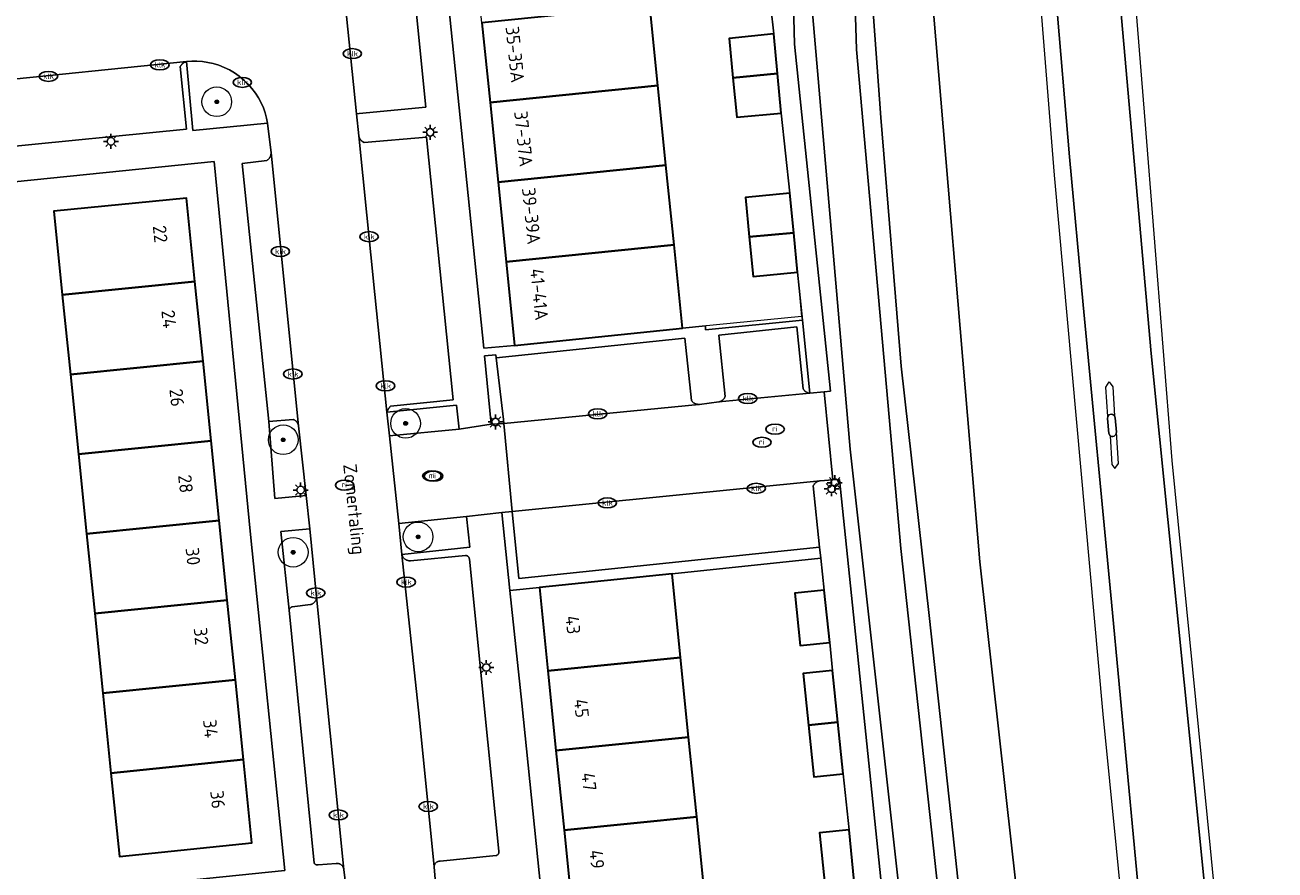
# Model space of a CAD drawing. Header units: metres. Extents: x 103671 to 105190, y 427150 to 429171.
# Tile 152 of 256: x 104716 to 104800, y 427499 to 427555. Entities that reach past the tile are written whole.
import ezdxf
from ezdxf.enums import TextEntityAlignment as Align

# ---------------------------------------------------------------- set-up
doc = ezdxf.new("R2010")
doc.units = ezdxf.units.M
for name, color, linetype, lineweight in [('B-WE-GR-BOOM-S', 253, 'Continuous', 25), ('B-WE-IE-MEUBILAIR-S', 253, 'Continuous', 25), ('B-WE-IE-TERREINAFSCHEIDING_KUNSTMATIG_HEKWERK-G', 253, 'IE-TERREINAFSCHEIDING_KUNSTMATIG-SO', 18), ('B-WE-IE-TERREINAFSCHEIDING_KUNSTMATIG_HEKWERK_RASTER-G', 253, 'IE-TERREINAFSCHEIDING_KUNSTMATIG-SO', 18), ('B-WE-OG-BEBOUWING-GV', 253, 'Continuous', 35), ('B-WE-OG-BEBOUWING-T18', 7, 'Continuous', 18), ('B-WE-OG-TERREIN_BEGROEID-GV', 253, 'Continuous', 18), ('B-WE-OG-TERREIN_ERF-GV', 253, 'Continuous', 18), ('B-WE-OG-TERREIN_OEVER-GV', 253, 'Continuous', 18), ('B-WE-OG-TOPOGRAFIE-T18', 7, 'Continuous', 18), ('B-WE-OG-WATER_SLOOT-GV', 253, 'Continuous', 18), ('B-WE-OG-WEG-GV', 253, 'Continuous', 18), ('B-WE-VH-GESLOTENVERHARDING-GV', 253, 'Continuous', 18), ('B-WE-VH-GESLOTENVERHARDING_ASFALT-GV', 253, 'Continuous', 18), ('B-WE-VH-OPENVERHARDING_BETONSTRAATSTEEN-GV', 253, 'Continuous', 18), ('B-WE-VH-OPENVERHARDING_TEGEL-GV', 253, 'Continuous', 18), ('B-WE-VW-MARKERING_PICTOGRAM-G', 253, 'Continuous', 18)]:
    doc.layers.add(name, color=color, linetype=linetype, lineweight=lineweight)
doc.styles.add('NLCS-ISO', font='NLCS-ISO.ttf')
doc.styles.add('NLCS-ISO-M500-T18', font='NLCS-ISO.ttf', dxfattribs={"height": 0.9})
doc.linetypes.add('IE-TERREINAFSCHEIDING_KUNSTMATIG-SO', pattern='A,4,[82,NLCS.SHX,S=0.75,R=90,X=0,Y=0],4,-2', length=10)

# ---------------------------------------------------------------- blocks, each defined once
blk = doc.blocks.new('SIE-MEUBILAIR_PAAL_LICHTMAST-SO')
for points in [[(-0.62, 0), (-1, 0)], [(-0.71, 0.71), (-0.44, 0.44)], [(0, 1), (0, 0.62)], [(0.44, 0.44), (0.71, 0.71)], [(1, 0), (0.62, 0)], [(-0.71, -0.71), (-0.44, -0.44)], [(0, -0.62), (0, -1)], [(0.44, -0.44), (0.71, -0.71)]]:
    blk.add_lwpolyline(points)
blk.add_circle((0, 0), 0.5)
blk = doc.blocks.new('SIE-MEUBILAIR_PUT_KOLK-SO')
blk.add_ellipse((0, 0), major_axis=(1.25, 0), ratio=0.54)
at = {"style": 'NLCS-ISO'}
blk.add_text('klk', height=0.75, dxfattribs=at).set_placement((0.03, 0), align=Align.MIDDLE_CENTER)
blk = doc.blocks.new('SIE-MEUBILAIR_PUT_RIOOLPUT-SO')
blk.add_ellipse((0, 0), major_axis=(1.25, 0), ratio=0.54)
at = {"style": 'NLCS-ISO'}
blk.add_text('ri', height=0.75, dxfattribs=at).set_placement((-0.04, 0.07), align=Align.MIDDLE_CENTER)
blk = doc.blocks.new('SGR-BOOM_GBKN-SO')
at = {"linetype": 'ByBlock', "lineweight": 18}
h = blk.add_hatch(color=0, dxfattribs=at)
h.dxf.hatch_style = 1
edge = h.paths.add_edge_path()
edge.add_arc((0, 0), 0.25, 0, 360)
at = {"color": 0, "linetype": 'ByBlock', "lineweight": 18}
for radius in [2, 0.25]:
    blk.add_circle((0, 0), radius, dxfattribs=at)
at = {"color": 0, "linetype": 'ByBlock', "lineweight": 18, "style": 'NLCS-ISO'}
blk.add_attdef('SOORT', (2.5, 0), '', height=1.5, dxfattribs=at)

msp = doc.modelspace()

# ---------------------------------------------------------------- linework, layer by layer
at = {"layer": 'B-WE-IE-TERREINAFSCHEIDING_KUNSTMATIG_HEKWERK-G', "flags": 128}
for points in [[(104765.696, 427560.277), (104766.301, 427554.871)], [(104766.801, 427549.53), (104767.39, 427544.132)], [(104767.91, 427538.814), (104768.174, 427535.824)], [(104768.174, 427535.824), (104760.156, 427535.033)], [(104759.452, 427518.479), (104769.47, 427519.534)], [(104769.47, 427519.534), (104769.711, 427517.395)], [(104770.271, 427511.974), (104770.079, 427513.867)], [(104771.378, 427501.244), (104770.99, 427505.011)]]:
    msp.add_lwpolyline(points, dxfattribs=at)
at = {"layer": 'B-WE-IE-TERREINAFSCHEIDING_KUNSTMATIG_HEKWERK_RASTER-G', "flags": 128}
for points in [[(104789.538, 427571.075), (104791.313, 427549.034)], [(104785.23, 427545.357), (104783.617, 427565.344)], [(104791.313, 427549.034), (104793.122, 427526.125)], [(104788.499, 427509.039), (104785.23, 427545.357)], [(104793.122, 427526.125), (104795.703, 427500)], [(104789.389, 427500), (104788.499, 427509.039)], [(104793.596, 427457.285), (104789.389, 427500)], [(104795.703, 427500), (104796.322, 427493.744)]]:
    msp.add_lwpolyline(points, dxfattribs=at)
at = {"layer": 'B-WE-OG-BEBOUWING-GV', "flags": 128}
for points in [[(104757.951, 427556.765), (104746.647, 427555.62), (104747.191, 427550.248), (104758.496, 427551.393)], [(104766.301, 427554.871), (104763.302, 427554.563), (104763.556, 427551.9), (104766.55, 427552.208)], [(104766.55, 427552.208), (104763.556, 427551.9), (104763.809, 427549.247), (104766.801, 427549.53)], [(104758.496, 427551.393), (104747.191, 427550.248), (104747.736, 427544.876), (104759.041, 427546.02)], [(104759.041, 427546.02), (104747.736, 427544.876), (104748.28, 427539.503), (104759.586, 427540.654)], [(104718.379, 427537.292), (104727.313, 427538.185), (104726.742, 427543.806), (104717.808, 427542.913)], [(104767.39, 427544.132), (104764.399, 427543.847), (104764.656, 427541.184), (104767.65, 427541.47)], [(104767.65, 427541.47), (104764.656, 427541.184), (104764.914, 427538.512), (104767.91, 427538.814)], [(104759.586, 427540.654), (104748.28, 427539.503), (104748.85, 427533.882), (104760.156, 427535.033)], [(104727.313, 427538.185), (104718.379, 427537.292), (104718.924, 427531.924), (104727.858, 427532.816)], [(104727.858, 427532.816), (104718.924, 427531.924), (104719.469, 427526.556), (104728.404, 427527.448)], [(104728.404, 427527.448), (104719.469, 427526.556), (104720.014, 427521.187), (104728.949, 427522.079)], [(104728.949, 427522.079), (104720.014, 427521.187), (104720.559, 427515.819), (104729.494, 427516.711)], [(104759.452, 427518.479), (104750.515, 427517.569), (104751.088, 427511.948), (104760.025, 427512.858)], [(104769.711, 427517.395), (104767.722, 427517.188), (104768.09, 427513.66), (104770.079, 427513.867)], [(104729.494, 427516.711), (104720.559, 427515.819), (104721.104, 427510.45), (104730.039, 427511.343)], [(104760.025, 427512.858), (104751.088, 427511.948), (104751.634, 427506.58), (104760.571, 427507.491)], [(104770.271, 427511.974), (104768.282, 427511.769), (104768.641, 427508.287), (104770.63, 427508.493)], [(104730.039, 427511.343), (104721.104, 427510.45), (104721.651, 427505.061), (104730.584, 427505.974)], [(104770.63, 427508.493), (104768.641, 427508.287), (104769.001, 427504.806), (104770.99, 427505.011)], [(104760.571, 427507.491), (104751.634, 427506.58), (104752.181, 427501.213), (104761.117, 427502.123)], [(104730.584, 427505.974), (104721.651, 427505.061), (104722.221, 427499.44), (104731.155, 427500.353)], [(104761.117, 427502.123), (104752.181, 427501.213), (104752.728, 427495.846), (104761.663, 427496.756)], [(104771.378, 427501.244), (104769.388, 427501.041), (104769.743, 427497.559), (104771.733, 427497.762)]]:
    msp.add_lwpolyline(points, close=True, dxfattribs=at)
at = {"layer": 'B-WE-OG-TERREIN_BEGROEID-GV', "flags": 128}
for points in [[(104765.696, 427560.277), (104766.301, 427554.871), (104766.55, 427552.208), (104766.801, 427549.53), (104767.39, 427544.132), (104767.65, 427541.47), (104767.91, 427538.814), (104768.239, 427535.573), (104768.743, 427530.66), (104769.692, 427530.758), (104770.121, 427530.795), (104767.7, 427554.174), (104767.018, 427581.406)], [(104772.472, 427563.738), (104773.528, 427549.226), (104774.89, 427532.484), (104776.779, 427515.672), (104778.475, 427500), (104779.221, 427493.114), (104781.96, 427463.806), (104783.434, 427451.757)], [(104788.416, 427446.138), (104782.354, 427500), (104780.182, 427519.3), (104776.574, 427562.215)]]:
    msp.add_lwpolyline(points, dxfattribs=at)
for points in [[(104742.878, 427549.94), (104741.78, 427560.717), (104737.673, 427560.32), (104737.103, 427560.265), (104737.125, 427560.043), (104738.194, 427549.486), (104738.386, 427549.505)], [(104726.746, 427552.995), (104727.176, 427548.347), (104732.211, 427548.854), (104732.142, 427549.194), (104732.046, 427549.538), (104731.924, 427549.881), (104731.773, 427550.221), (104731.594, 427550.555), (104731.387, 427550.879), (104731.153, 427551.19), (104730.892, 427551.484), (104730.608, 427551.759), (104730.301, 427552.011), (104729.976, 427552.237), (104729.635, 427552.437), (104729.281, 427552.608), (104728.918, 427552.75), (104728.55, 427552.861), (104728.181, 427552.943), (104727.812, 427552.996), (104727.449, 427553.022), (104727.092, 427553.02)], [(104748.119, 427528.611), (104748.091, 427528.895), (104747.608, 427533.037), (104747.583, 427533.252), (104746.812, 427533.171), (104747.271, 427528.569)], [(104745.106, 427528.238), (104744.928, 427529.853), (104740.243, 427529.387), (104740.412, 427527.793)], [(104733.927, 427528.887), (104732.282, 427528.758), (104732.69, 427523.56), (104734.813, 427523.756), (104734.294, 427528.451), (104734.289, 427528.479), (104734.283, 427528.508), (104734.275, 427528.536), (104734.265, 427528.564), (104734.253, 427528.592), (104734.24, 427528.619), (104734.226, 427528.646), (104734.21, 427528.672), (104734.192, 427528.697), (104734.173, 427528.721), (104734.152, 427528.744), (104734.13, 427528.766), (104734.108, 427528.787), (104734.084, 427528.806), (104734.059, 427528.823), (104734.034, 427528.839), (104734.007, 427528.853), (104733.981, 427528.866), (104733.954, 427528.877)], [(104750.515, 427517.569), (104759.452, 427518.479), (104769.47, 427519.534), (104769.39, 427520.279), (104749.14, 427518.184), (104748.694, 427522.683), (104747.997, 427522.612), (104748.532, 427517.367)], [(104745.833, 427520.278), (104745.614, 427522.361), (104741.049, 427521.881), (104741.253, 427519.801)], [(104733.654, 427516.044), (104733.658, 427516.059), (104733.663, 427516.074), (104733.669, 427516.088), (104733.675, 427516.103), (104733.682, 427516.117), (104733.69, 427516.131), (104733.699, 427516.145), (104733.708, 427516.158), (104733.718, 427516.171), (104733.729, 427516.183), (104733.74, 427516.195), (104733.752, 427516.206), (104733.765, 427516.216), (104733.777, 427516.226), (104733.791, 427516.235), (104733.804, 427516.244), (104733.818, 427516.251), (104733.832, 427516.258), (104733.847, 427516.265), (104733.861, 427516.27), (104735.104, 427516.416), (104735.136, 427516.424), (104735.169, 427516.435), (104735.201, 427516.448), (104735.232, 427516.464), (104735.263, 427516.482), (104735.293, 427516.502), (104735.322, 427516.525), (104735.35, 427516.55), (104735.375, 427516.577), (104735.399, 427516.606), (104735.42, 427516.636), (104735.439, 427516.668), (104735.456, 427516.701), (104735.47, 427516.735), (104735.481, 427516.77), (104735.49, 427516.804), (104735.496, 427516.839), (104735.5, 427516.874), (104735.502, 427516.908), (104735.501, 427516.941), (104735.06, 427521.519), (104733.108, 427521.329)]]:
    msp.add_lwpolyline(points, close=True, dxfattribs=at)
at = {"layer": 'B-WE-OG-TERREIN_ERF-GV', "flags": 128}
for points in [[(104745.557, 427566.365), (104745.013, 427571.738), (104744.469, 427577.11), (104743.9, 427582.732), (104741.773, 427582.521), (104746.766, 427533.685), (104748.85, 427533.882), (104748.28, 427539.503), (104747.736, 427544.876), (104747.191, 427550.248), (104746.647, 427555.62), (104746.102, 427560.993)], [(104727.313, 427538.185), (104727.858, 427532.816), (104728.404, 427527.448), (104728.949, 427522.079), (104729.494, 427516.711), (104730.039, 427511.343), (104730.584, 427505.974), (104731.155, 427500.353), (104722.221, 427499.44), (104721.651, 427505.061), (104721.104, 427510.45), (104720.559, 427515.819), (104720.014, 427521.187), (104719.469, 427526.556), (104718.924, 427531.924), (104718.379, 427537.292), (104717.808, 427542.913), (104726.742, 427543.806)], [(104753.274, 427490.479), (104752.728, 427495.846), (104752.181, 427501.213), (104751.634, 427506.58), (104751.088, 427511.948), (104750.515, 427517.569), (104748.532, 427517.367), (104749.326, 427509.781), (104751.585, 427487.788), (104753.512, 427468.546), (104755.488, 427468.743), (104754.915, 427474.364), (104754.368, 427479.744), (104753.821, 427485.111)]]:
    msp.add_lwpolyline(points, close=True, dxfattribs=at)
for points in [[(104757.951, 427556.765), (104758.496, 427551.393), (104759.041, 427546.02), (104759.586, 427540.654), (104760.156, 427535.033), (104761.702, 427535.186), (104761.718, 427534.917), (104768.239, 427535.573), (104767.91, 427538.814), (104764.914, 427538.512), (104764.656, 427541.184), (104764.399, 427543.847), (104767.39, 427544.132), (104766.801, 427549.53), (104763.809, 427549.247), (104763.556, 427551.9), (104763.302, 427554.563), (104766.301, 427554.871), (104765.696, 427560.277)], [(104713.791, 427496.5), (104733.371, 427498.491), (104731.066, 427521.13), (104728.602, 427546.259), (104708.956, 427544.281)], [(104769.743, 427497.559), (104769.388, 427501.041), (104771.378, 427501.244), (104770.99, 427505.011), (104769.001, 427504.806), (104768.641, 427508.287), (104768.282, 427511.769), (104770.271, 427511.974), (104770.079, 427513.867), (104768.09, 427513.66), (104767.722, 427517.188), (104769.711, 427517.395), (104769.47, 427519.534), (104759.452, 427518.479), (104760.025, 427512.858), (104760.571, 427507.491), (104761.117, 427502.123), (104761.663, 427496.756)]]:
    msp.add_lwpolyline(points, dxfattribs=at)
at = {"layer": 'B-WE-OG-TERREIN_OEVER-GV', "flags": 128}
for points in [[(104767.018, 427581.406), (104767.7, 427554.174), (104770.121, 427530.795), (104769.692, 427530.758), (104770.295, 427524.828), (104770.736, 427524.851), (104775.774, 427476.202), (104776.372, 427470.826), (104776.604, 427468.739), (104779.651, 427441.319), (104780.277, 427443.078), (104778.708, 427460.89), (104774.994, 427494.975), (104774.435, 427500), (104771.45, 427526.889), (104768.821, 427557.345)], [(104771.052, 427580.992), (104771.89, 427553.821), (104774.862, 427520.191), (104777.057, 427500), (104779.476, 427477.763), (104782.931, 427443.051), (104782.479, 427442.013), (104781.607, 427441.87), (104780.531, 427442.17), (104780.277, 427443.078), (104779.651, 427441.319), (104780.652, 427441.007), (104782.44, 427441.064), (104783.865, 427441.555), (104784.074, 427444.246), (104783.434, 427451.757), (104781.96, 427463.806), (104779.221, 427493.114), (104778.475, 427500), (104776.779, 427515.672), (104774.89, 427532.484), (104773.528, 427549.226), (104772.472, 427563.738)]]:
    msp.add_lwpolyline(points, dxfattribs=at)
at = {"layer": 'B-WE-OG-WATER_SLOOT-GV', "flags": 128}
msp.add_lwpolyline([(104767.526, 427587.973), (104767.72, 427583.532), (104768.158, 427578.474), (104768.821, 427557.345), (104771.45, 427526.889), (104774.435, 427500), (104774.994, 427494.975), (104778.708, 427460.89), (104780.277, 427443.078), (104780.531, 427442.17), (104781.607, 427441.87), (104782.479, 427442.013), (104782.931, 427443.051), (104779.476, 427477.763), (104777.057, 427500), (104774.862, 427520.191), (104771.89, 427553.821), (104771.052, 427580.992), (104770.924, 427584.294), (104769.344, 427586.617)], close=True, dxfattribs=at)
at = {"layer": 'B-WE-OG-WEG-GV', "flags": 128}
for points in [[(104776.574, 427562.215), (104780.182, 427519.3), (104782.354, 427500), (104788.416, 427446.138)], [(104789.39, 427559.781), (104791.73, 427533.326), (104795.067, 427500), (104797.116, 427479.548), (104799.44, 427455.973), (104800.758, 427440.886), (104801.436, 427428.96), (104802.269, 427411.949), (104803.743, 427395.171)], [(104795.013, 427454.668), (104792.968, 427475.218), (104791.217, 427493.509), (104790.612, 427500), (104789.07, 427516.58), (104787.161, 427536.601), (104786.232, 427546.577), (104785.298, 427557.486)]]:
    msp.add_lwpolyline(points, dxfattribs=at)
at = {"layer": 'B-WE-VH-GESLOTENVERHARDING-GV', "flags": 128}
msp.add_lwpolyline([(104788.812, 427529.08), (104788.798, 427528.961), (104788.882, 427527.952), (104788.972, 427527.785), (104789.051, 427527.745), (104789.153, 427527.743), (104789.239, 427527.767), (104789.35, 427527.873), (104789.385, 427528.04), (104789.304, 427529), (104789.252, 427529.137), (104789.158, 427529.217), (104789.037, 427529.238), (104788.888, 427529.193)], close=True, dxfattribs=at)
at = {"layer": 'B-WE-VH-GESLOTENVERHARDING_ASFALT-GV', "flags": 128}
for points in [[(104803.743, 427395.171), (104802.269, 427411.949), (104801.436, 427428.96), (104800.758, 427440.886), (104799.44, 427455.973), (104797.116, 427479.548), (104795.067, 427500), (104791.73, 427533.326), (104789.39, 427559.781), (104788.688, 427575.16), (104787.829, 427592.871), (104786.968, 427606.146), (104786.022, 427628.424), (104783.718, 427665.973), (104783.005, 427680.045), (104782.897, 427682.171), (104782.869, 427682.742), (104781.905, 427702.367), (104781.525, 427716.747), (104782.355, 427729.504)], [(104785.298, 427557.486), (104786.232, 427546.577), (104787.161, 427536.601), (104789.07, 427516.58), (104790.612, 427500), (104791.217, 427493.509), (104792.968, 427475.218), (104795.013, 427454.668), (104795.795, 427445.604), (104795.789, 427442.045), (104795.38, 427438.718), (104794.854, 427435.572), (104795.447, 427414.104), (104796.036, 427410.806), (104798.618, 427378.36)]]:
    msp.add_lwpolyline(points, dxfattribs=at)
msp.add_lwpolyline([(104788.798, 427528.961), (104788.812, 427529.08), (104788.888, 427529.193), (104789.037, 427529.238), (104789.158, 427529.217), (104789.252, 427529.137), (104789.304, 427529), (104789.385, 427528.04), (104789.35, 427527.873), (104789.239, 427527.767), (104789.153, 427527.743), (104789.051, 427527.745), (104788.972, 427527.785), (104788.882, 427527.952)], close=True, dxfattribs=at)
at = {"layer": 'B-WE-VH-OPENVERHARDING_BETONSTRAATSTEEN-GV', "flags": 128}
for points in [[(104743.574, 427497.108), (104743.425, 427498.737), (104742.419, 427508.873), (104741.253, 427519.801), (104741.049, 427521.881), (104740.412, 427527.793), (104740.243, 427529.387), (104739.435, 427537.305), (104738.345, 427547.998), (104738.194, 427549.486), (104737.125, 427560.043)], [(104713.098, 427551.608), (104726.746, 427552.995), (104727.092, 427553.02), (104727.449, 427553.022), (104727.812, 427552.996), (104728.181, 427552.943), (104728.55, 427552.861), (104728.918, 427552.75), (104729.281, 427552.608), (104729.635, 427552.437), (104729.976, 427552.237), (104730.301, 427552.011), (104730.608, 427551.759), (104730.892, 427551.484), (104731.153, 427551.19), (104731.387, 427550.879), (104731.594, 427550.555), (104731.773, 427550.221), (104731.924, 427549.881), (104732.046, 427549.538), (104732.142, 427549.194), (104732.211, 427548.854), (104732.438, 427546.854), (104734.294, 427528.451), (104734.813, 427523.756), (104735.06, 427521.519), (104735.501, 427516.941), (104737.343, 427498.576), (104737.597, 427496.538)]]:
    msp.add_lwpolyline(points, dxfattribs=at)
msp.add_lwpolyline([(104748.694, 427522.683), (104769.436, 427524.759), (104770.295, 427524.828), (104769.692, 427530.758), (104768.743, 427530.66), (104762.601, 427530.067), (104761.296, 427529.906), (104761.266, 427529.903), (104748.119, 427528.611)], close=True, dxfattribs=at)
at = {"layer": 'B-WE-VH-OPENVERHARDING_TEGEL-GV', "flags": 128}
for points in [[(104741.78, 427560.717), (104742.878, 427549.94), (104738.386, 427549.505), (104738.194, 427549.486), (104738.345, 427547.998), (104738.349, 427547.979), (104738.354, 427547.959), (104738.359, 427547.94), (104738.365, 427547.92), (104738.372, 427547.901), (104738.38, 427547.883), (104738.388, 427547.864), (104738.396, 427547.845), (104738.406, 427547.827), (104738.416, 427547.809), (104738.426, 427547.792), (104738.438, 427547.775), (104738.449, 427547.758), (104738.462, 427547.742), (104738.474, 427547.726), (104738.488, 427547.711), (104738.501, 427547.696), (104738.515, 427547.682), (104738.53, 427547.668), (104738.545, 427547.655), (104738.553, 427547.648), (104738.561, 427547.642), (104738.569, 427547.636), (104738.577, 427547.629), (104738.585, 427547.623), (104738.593, 427547.617), (104738.602, 427547.612), (104738.61, 427547.606), (104738.619, 427547.6), (104738.628, 427547.595), (104738.637, 427547.59), (104738.646, 427547.585), (104738.655, 427547.58), (104738.664, 427547.575), (104738.673, 427547.571), (104738.682, 427547.567), (104738.692, 427547.562), (104738.701, 427547.558), (104738.71, 427547.555), (104738.72, 427547.551), (104742.909, 427547.914), (104744.699, 427530.207), (104740.497, 427529.785), (104740.481, 427529.768), (104740.464, 427529.751), (104740.449, 427529.733), (104740.433, 427529.715), (104740.418, 427529.697), (104740.403, 427529.678), (104740.389, 427529.659), (104740.375, 427529.639), (104740.362, 427529.62), (104740.349, 427529.6), (104740.336, 427529.579), (104740.324, 427529.559), (104740.312, 427529.538), (104740.301, 427529.517), (104740.29, 427529.496), (104740.28, 427529.474), (104740.27, 427529.453), (104740.26, 427529.431), (104740.251, 427529.409), (104740.243, 427529.387), (104744.928, 427529.853), (104745.106, 427528.238), (104747.271, 427528.569), (104746.812, 427533.171), (104747.583, 427533.252), (104747.608, 427533.037), (104760.31, 427534.37), (104760.765, 427530.175), (104760.781, 427530.15), (104760.799, 427530.125), (104760.818, 427530.101), (104760.839, 427530.078), (104760.862, 427530.056), (104760.885, 427530.035), (104760.91, 427530.015), (104760.937, 427529.997), (104760.964, 427529.98), (104760.992, 427529.965), (104761.021, 427529.951), (104761.051, 427529.939), (104761.081, 427529.929), (104761.112, 427529.92), (104761.143, 427529.914), (104761.174, 427529.909), (104761.205, 427529.906), (104761.236, 427529.904), (104761.266, 427529.903), (104761.296, 427529.906), (104762.601, 427530.067), (104762.629, 427530.073), (104762.657, 427530.081), (104762.684, 427530.09), (104762.711, 427530.101), (104762.738, 427530.113), (104762.765, 427530.127), (104762.791, 427530.142), (104762.816, 427530.158), (104762.841, 427530.176), (104762.864, 427530.195), (104762.886, 427530.215), (104762.908, 427530.237), (104762.928, 427530.259), (104762.947, 427530.282), (104762.964, 427530.306), (104762.98, 427530.331), (104762.995, 427530.356), (104763.009, 427530.382), (104763.021, 427530.409), (104763.031, 427530.435), (104762.608, 427534.562), (104767.868, 427535.125), (104768.29, 427530.958), (104768.303, 427530.934), (104768.317, 427530.91), (104768.332, 427530.887), (104768.349, 427530.864), (104768.367, 427530.842), (104768.387, 427530.821), (104768.407, 427530.801), (104768.429, 427530.782), (104768.452, 427530.764), (104768.476, 427530.747), (104768.501, 427530.732), (104768.526, 427530.718), (104768.552, 427530.705), (104768.579, 427530.694), (104768.606, 427530.685), (104768.633, 427530.677), (104768.661, 427530.67), (104768.688, 427530.665), (104768.716, 427530.662), (104768.743, 427530.66), (104768.239, 427535.573), (104761.718, 427534.917), (104761.702, 427535.186), (104760.156, 427535.033), (104748.85, 427533.882), (104746.766, 427533.685), (104741.773, 427582.521)], [(104714.04, 427547.181), (104726.75, 427548.458), (104726.326, 427552.675), (104726.339, 427552.698), (104726.353, 427552.721), (104726.368, 427552.743), (104726.385, 427552.765), (104726.402, 427552.786), (104726.42, 427552.806), (104726.439, 427552.826), (104726.459, 427552.845), (104726.48, 427552.863), (104726.501, 427552.88), (104726.524, 427552.897), (104726.547, 427552.912), (104726.57, 427552.926), (104726.594, 427552.939), (104726.619, 427552.951), (104726.644, 427552.962), (104726.669, 427552.972), (104726.695, 427552.981), (104726.72, 427552.989), (104726.746, 427552.995), (104713.098, 427551.608)], [(104737.597, 427496.538), (104737.343, 427498.576), (104737.337, 427498.609), (104737.329, 427498.642), (104737.318, 427498.676), (104737.304, 427498.709), (104737.287, 427498.741), (104737.268, 427498.773), (104737.245, 427498.804), (104737.22, 427498.832), (104737.193, 427498.859), (104737.163, 427498.884), (104737.132, 427498.906), (104737.099, 427498.925), (104737.064, 427498.942), (104737.029, 427498.955), (104736.993, 427498.966), (104736.957, 427498.973), (104736.922, 427498.978), (104736.887, 427498.98), (104736.852, 427498.979), (104736.819, 427498.976), (104735.606, 427498.881), (104735.592, 427498.879), (104735.577, 427498.877), (104735.562, 427498.877), (104735.547, 427498.877), (104735.531, 427498.878), (104735.516, 427498.88), (104735.5, 427498.883), (104735.485, 427498.887), (104735.47, 427498.892), (104735.455, 427498.898), (104735.441, 427498.905), (104735.427, 427498.912), (104735.414, 427498.92), (104735.401, 427498.93), (104735.389, 427498.939), (104735.378, 427498.95), (104735.367, 427498.961), (104735.357, 427498.972), (104735.348, 427498.984), (104735.34, 427498.996), (104733.654, 427516.044), (104733.108, 427521.329), (104735.06, 427521.519), (104734.813, 427523.756), (104732.69, 427523.56), (104732.282, 427528.758), (104730.503, 427546.138), (104732.161, 427546.337), (104732.186, 427546.353), (104732.21, 427546.371), (104732.233, 427546.39), (104732.256, 427546.411), (104732.277, 427546.432), (104732.298, 427546.455), (104732.318, 427546.48), (104732.336, 427546.505), (104732.353, 427546.531), (104732.368, 427546.559), (104732.382, 427546.587), (104732.395, 427546.615), (104732.406, 427546.645), (104732.415, 427546.674), (104732.423, 427546.704), (104732.429, 427546.734), (104732.434, 427546.765), (104732.437, 427546.795), (104732.438, 427546.824), (104732.438, 427546.854), (104732.211, 427548.854), (104727.176, 427548.347), (104726.746, 427552.995), (104726.72, 427552.989), (104726.695, 427552.981), (104726.669, 427552.972), (104726.644, 427552.962), (104726.619, 427552.951), (104726.594, 427552.939), (104726.57, 427552.926), (104726.547, 427552.912), (104726.524, 427552.897), (104726.501, 427552.88), (104726.48, 427552.863), (104726.459, 427552.845), (104726.439, 427552.826), (104726.42, 427552.806), (104726.402, 427552.786), (104726.385, 427552.765), (104726.368, 427552.743), (104726.353, 427552.721), (104726.339, 427552.698), (104726.326, 427552.675), (104726.75, 427548.458), (104714.04, 427547.181)], [(104775.774, 427476.202), (104770.736, 427524.851), (104770.295, 427524.828), (104769.436, 427524.759), (104769.407, 427524.754), (104769.377, 427524.748), (104769.348, 427524.741), (104769.319, 427524.731), (104769.29, 427524.721), (104769.262, 427524.709), (104769.234, 427524.695), (104769.206, 427524.68), (104769.18, 427524.664), (104769.154, 427524.646), (104769.129, 427524.627), (104769.105, 427524.607), (104769.082, 427524.585), (104769.061, 427524.563), (104769.041, 427524.54), (104769.022, 427524.516), (104769.004, 427524.491), (104768.987, 427524.465), (104768.973, 427524.439), (104768.959, 427524.413), (104769.39, 427520.279), (104769.47, 427519.534), (104769.711, 427517.395), (104770.079, 427513.867), (104770.271, 427511.974), (104770.63, 427508.493), (104770.99, 427505.011), (104771.378, 427501.244), (104771.733, 427497.762)], [(104751.585, 427487.788), (104749.326, 427509.781), (104748.532, 427517.367), (104747.997, 427522.612), (104745.614, 427522.361), (104745.833, 427520.278), (104741.253, 427519.801), (104741.262, 427519.766), (104741.274, 427519.73), (104741.289, 427519.695), (104741.306, 427519.66), (104741.326, 427519.626), (104741.349, 427519.594), (104741.374, 427519.562), (104741.402, 427519.532), (104741.432, 427519.504), (104741.464, 427519.479), (104741.498, 427519.456), (104741.533, 427519.435), (104741.57, 427519.417), (104741.608, 427519.402), (104741.646, 427519.39), (104741.684, 427519.381), (104741.722, 427519.374), (104741.76, 427519.371), (104741.797, 427519.37), (104741.834, 427519.371), (104745.543, 427519.721), (104745.56, 427519.721), (104745.578, 427519.719), (104745.596, 427519.716), (104745.613, 427519.712), (104745.631, 427519.707), (104745.649, 427519.7), (104745.666, 427519.691), (104745.683, 427519.681), (104745.699, 427519.67), (104745.714, 427519.658), (104745.728, 427519.644), (104745.741, 427519.63), (104745.753, 427519.615), (104745.764, 427519.598), (104745.773, 427519.582), (104745.78, 427519.565), (104745.787, 427519.548), (104745.792, 427519.53), (104745.796, 427519.513), (104745.798, 427519.496), (104746.807, 427509.589), (104747.776, 427499.795), (104747.78, 427499.779), (104747.783, 427499.762), (104747.785, 427499.744), (104747.785, 427499.726), (104747.784, 427499.707), (104747.781, 427499.689), (104747.777, 427499.67), (104747.771, 427499.651), (104747.763, 427499.633), (104747.754, 427499.616), (104747.743, 427499.599), (104747.731, 427499.584), (104747.718, 427499.57), (104747.704, 427499.557), (104747.689, 427499.545), (104747.673, 427499.535), (104747.657, 427499.527), (104747.641, 427499.52), (104747.624, 427499.514), (104747.608, 427499.51), (104743.822, 427499.134), (104743.794, 427499.132), (104743.765, 427499.129), (104743.735, 427499.123), (104743.706, 427499.114), (104743.677, 427499.104), (104743.648, 427499.09), (104743.62, 427499.075), (104743.593, 427499.057), (104743.568, 427499.037), (104743.544, 427499.015), (104743.522, 427498.991), (104743.502, 427498.966), (104743.484, 427498.939), (104743.469, 427498.911), (104743.455, 427498.882), (104743.445, 427498.853), (104743.436, 427498.824), (104743.43, 427498.794), (104743.427, 427498.765), (104743.425, 427498.737), (104743.574, 427497.108)]]:
    msp.add_lwpolyline(points, dxfattribs=at)
for points in [[(104738.72, 427547.551), (104738.71, 427547.555), (104738.701, 427547.558), (104738.692, 427547.562), (104738.682, 427547.567), (104738.673, 427547.571), (104738.664, 427547.575), (104738.655, 427547.58), (104738.646, 427547.585), (104738.637, 427547.59), (104738.628, 427547.595), (104738.619, 427547.6), (104738.61, 427547.606), (104738.602, 427547.612), (104738.593, 427547.617), (104738.585, 427547.623), (104738.577, 427547.629), (104738.569, 427547.636), (104738.561, 427547.642), (104738.553, 427547.648), (104738.545, 427547.655), (104738.53, 427547.668), (104738.515, 427547.682), (104738.501, 427547.696), (104738.488, 427547.711), (104738.474, 427547.726), (104738.462, 427547.742), (104738.449, 427547.758), (104738.438, 427547.775), (104738.426, 427547.792), (104738.416, 427547.809), (104738.406, 427547.827), (104738.396, 427547.845), (104738.388, 427547.864), (104738.38, 427547.883), (104738.372, 427547.901), (104738.365, 427547.92), (104738.359, 427547.94), (104738.354, 427547.959), (104738.349, 427547.979), (104738.345, 427547.998), (104739.435, 427537.305), (104740.243, 427529.387), (104740.251, 427529.409), (104740.26, 427529.431), (104740.27, 427529.453), (104740.28, 427529.474), (104740.29, 427529.496), (104740.301, 427529.517), (104740.312, 427529.538), (104740.324, 427529.559), (104740.336, 427529.579), (104740.349, 427529.6), (104740.362, 427529.62), (104740.375, 427529.639), (104740.389, 427529.659), (104740.403, 427529.678), (104740.418, 427529.697), (104740.433, 427529.715), (104740.449, 427529.733), (104740.464, 427529.751), (104740.481, 427529.768), (104740.497, 427529.785), (104744.699, 427530.207), (104742.909, 427547.914)], [(104734.294, 427528.451), (104732.438, 427546.854), (104732.438, 427546.824), (104732.437, 427546.795), (104732.434, 427546.765), (104732.429, 427546.734), (104732.423, 427546.704), (104732.415, 427546.674), (104732.406, 427546.645), (104732.395, 427546.615), (104732.382, 427546.587), (104732.368, 427546.559), (104732.353, 427546.531), (104732.336, 427546.505), (104732.318, 427546.48), (104732.298, 427546.455), (104732.277, 427546.432), (104732.256, 427546.411), (104732.233, 427546.39), (104732.21, 427546.371), (104732.186, 427546.353), (104732.161, 427546.337), (104730.503, 427546.138), (104732.282, 427528.758), (104733.927, 427528.887), (104733.954, 427528.877), (104733.981, 427528.866), (104734.007, 427528.853), (104734.034, 427528.839), (104734.059, 427528.823), (104734.084, 427528.806), (104734.108, 427528.787), (104734.13, 427528.766), (104734.152, 427528.744), (104734.173, 427528.721), (104734.192, 427528.697), (104734.21, 427528.672), (104734.226, 427528.646), (104734.24, 427528.619), (104734.253, 427528.592), (104734.265, 427528.564), (104734.275, 427528.536), (104734.283, 427528.508), (104734.289, 427528.479)], [(104711.493, 427518.373), (104711.112, 427522.182), (104710.758, 427525.663), (104710.403, 427529.145), (104710.05, 427532.874), (104709.698, 427536.356), (104709.344, 427539.856), (104708.956, 427544.281), (104728.602, 427546.259), (104731.066, 427521.13), (104733.371, 427498.491), (104713.791, 427496.5), (104713.312, 427500.677), (104712.954, 427504.151), (104712.595, 427507.633), (104712.19, 427511.408), (104711.842, 427514.89)], [(104762.601, 427530.067), (104768.743, 427530.66), (104768.716, 427530.662), (104768.688, 427530.665), (104768.661, 427530.67), (104768.633, 427530.677), (104768.606, 427530.685), (104768.579, 427530.694), (104768.552, 427530.705), (104768.526, 427530.718), (104768.501, 427530.732), (104768.476, 427530.747), (104768.452, 427530.764), (104768.429, 427530.782), (104768.407, 427530.801), (104768.387, 427530.821), (104768.367, 427530.842), (104768.349, 427530.864), (104768.332, 427530.887), (104768.317, 427530.91), (104768.303, 427530.934), (104768.29, 427530.958), (104767.868, 427535.125), (104762.608, 427534.562), (104763.031, 427530.435), (104763.021, 427530.409), (104763.009, 427530.382), (104762.995, 427530.356), (104762.98, 427530.331), (104762.964, 427530.306), (104762.947, 427530.282), (104762.928, 427530.259), (104762.908, 427530.237), (104762.886, 427530.215), (104762.864, 427530.195), (104762.841, 427530.176), (104762.816, 427530.158), (104762.791, 427530.142), (104762.765, 427530.127), (104762.738, 427530.113), (104762.711, 427530.101), (104762.684, 427530.09), (104762.657, 427530.081), (104762.629, 427530.073)], [(104748.091, 427528.895), (104748.119, 427528.611), (104761.266, 427529.903), (104761.236, 427529.904), (104761.205, 427529.906), (104761.174, 427529.909), (104761.143, 427529.914), (104761.112, 427529.92), (104761.081, 427529.929), (104761.051, 427529.939), (104761.021, 427529.951), (104760.992, 427529.965), (104760.964, 427529.98), (104760.937, 427529.997), (104760.91, 427530.015), (104760.885, 427530.035), (104760.862, 427530.056), (104760.839, 427530.078), (104760.818, 427530.101), (104760.799, 427530.125), (104760.781, 427530.15), (104760.765, 427530.175), (104760.31, 427534.37), (104747.608, 427533.037)], [(104741.049, 427521.881), (104745.614, 427522.361), (104747.997, 427522.612), (104748.694, 427522.683), (104748.119, 427528.611), (104747.271, 427528.569), (104745.106, 427528.238), (104740.412, 427527.793)], [(104769.436, 427524.759), (104748.694, 427522.683), (104749.14, 427518.184), (104769.39, 427520.279), (104768.959, 427524.413), (104768.973, 427524.439), (104768.987, 427524.465), (104769.004, 427524.491), (104769.022, 427524.516), (104769.041, 427524.54), (104769.061, 427524.563), (104769.082, 427524.585), (104769.105, 427524.607), (104769.129, 427524.627), (104769.154, 427524.646), (104769.18, 427524.664), (104769.206, 427524.68), (104769.234, 427524.695), (104769.262, 427524.709), (104769.29, 427524.721), (104769.319, 427524.731), (104769.348, 427524.741), (104769.377, 427524.748), (104769.407, 427524.754)], [(104741.834, 427519.371), (104741.797, 427519.37), (104741.76, 427519.371), (104741.722, 427519.374), (104741.684, 427519.381), (104741.646, 427519.39), (104741.608, 427519.402), (104741.57, 427519.417), (104741.533, 427519.435), (104741.498, 427519.456), (104741.464, 427519.479), (104741.432, 427519.504), (104741.402, 427519.532), (104741.374, 427519.562), (104741.349, 427519.594), (104741.326, 427519.626), (104741.306, 427519.66), (104741.289, 427519.695), (104741.274, 427519.73), (104741.262, 427519.766), (104741.253, 427519.801), (104742.419, 427508.873), (104743.425, 427498.737), (104743.427, 427498.765), (104743.43, 427498.794), (104743.436, 427498.824), (104743.445, 427498.853), (104743.455, 427498.882), (104743.469, 427498.911), (104743.484, 427498.939), (104743.502, 427498.966), (104743.522, 427498.991), (104743.544, 427499.015), (104743.568, 427499.037), (104743.593, 427499.057), (104743.62, 427499.075), (104743.648, 427499.09), (104743.677, 427499.104), (104743.706, 427499.114), (104743.735, 427499.123), (104743.765, 427499.129), (104743.794, 427499.132), (104743.822, 427499.134), (104747.608, 427499.51), (104747.624, 427499.514), (104747.641, 427499.52), (104747.657, 427499.527), (104747.673, 427499.535), (104747.689, 427499.545), (104747.704, 427499.557), (104747.718, 427499.57), (104747.731, 427499.584), (104747.743, 427499.599), (104747.754, 427499.616), (104747.763, 427499.633), (104747.771, 427499.651), (104747.777, 427499.67), (104747.781, 427499.689), (104747.784, 427499.707), (104747.785, 427499.726), (104747.785, 427499.744), (104747.783, 427499.762), (104747.78, 427499.779), (104747.776, 427499.795), (104746.807, 427509.589), (104745.798, 427519.496), (104745.796, 427519.513), (104745.792, 427519.53), (104745.787, 427519.548), (104745.78, 427519.565), (104745.773, 427519.582), (104745.764, 427519.598), (104745.753, 427519.615), (104745.741, 427519.63), (104745.728, 427519.644), (104745.714, 427519.658), (104745.699, 427519.67), (104745.683, 427519.681), (104745.666, 427519.691), (104745.649, 427519.7), (104745.631, 427519.707), (104745.613, 427519.712), (104745.596, 427519.716), (104745.578, 427519.719), (104745.56, 427519.721), (104745.543, 427519.721)], [(104733.861, 427516.27), (104733.847, 427516.265), (104733.832, 427516.258), (104733.818, 427516.251), (104733.804, 427516.244), (104733.791, 427516.235), (104733.777, 427516.226), (104733.765, 427516.216), (104733.752, 427516.206), (104733.74, 427516.195), (104733.729, 427516.183), (104733.718, 427516.171), (104733.708, 427516.158), (104733.699, 427516.145), (104733.69, 427516.131), (104733.682, 427516.117), (104733.675, 427516.103), (104733.669, 427516.088), (104733.663, 427516.074), (104733.658, 427516.059), (104733.654, 427516.044), (104735.34, 427498.996), (104735.348, 427498.984), (104735.357, 427498.972), (104735.367, 427498.961), (104735.378, 427498.95), (104735.389, 427498.939), (104735.401, 427498.93), (104735.414, 427498.92), (104735.427, 427498.912), (104735.441, 427498.905), (104735.455, 427498.898), (104735.47, 427498.892), (104735.485, 427498.887), (104735.5, 427498.883), (104735.516, 427498.88), (104735.531, 427498.878), (104735.547, 427498.877), (104735.562, 427498.877), (104735.577, 427498.877), (104735.592, 427498.879), (104735.606, 427498.881), (104736.819, 427498.976), (104736.852, 427498.979), (104736.887, 427498.98), (104736.922, 427498.978), (104736.957, 427498.973), (104736.993, 427498.966), (104737.029, 427498.955), (104737.064, 427498.942), (104737.099, 427498.925), (104737.132, 427498.906), (104737.163, 427498.884), (104737.193, 427498.859), (104737.22, 427498.832), (104737.245, 427498.804), (104737.268, 427498.773), (104737.287, 427498.741), (104737.304, 427498.709), (104737.318, 427498.676), (104737.329, 427498.642), (104737.337, 427498.609), (104737.343, 427498.576), (104735.501, 427516.941), (104735.502, 427516.908), (104735.5, 427516.874), (104735.496, 427516.839), (104735.49, 427516.804), (104735.481, 427516.77), (104735.47, 427516.735), (104735.456, 427516.701), (104735.439, 427516.668), (104735.42, 427516.636), (104735.399, 427516.606), (104735.375, 427516.577), (104735.35, 427516.55), (104735.322, 427516.525), (104735.293, 427516.502), (104735.263, 427516.482), (104735.232, 427516.464), (104735.201, 427516.448), (104735.169, 427516.435), (104735.136, 427516.424), (104735.104, 427516.416)]]:
    msp.add_lwpolyline(points, close=True, dxfattribs=at)
at = {"layer": 'B-WE-VW-MARKERING_PICTOGRAM-G', "flags": 128}
for points in [[(104788.667, 427531.074), (104788.901, 427531.431)], [(104788.812, 427529.08), (104788.667, 427531.074)], [(104788.901, 427531.431), (104789.14, 427531.097)], [(104789.14, 427531.097), (104789.252, 427529.137)], [(104788.972, 427527.785), (104789.076, 427525.86)], [(104789.526, 427525.919), (104789.385, 427528.04)], [(104789.076, 427525.86), (104789.292, 427525.591)], [(104789.292, 427525.591), (104789.526, 427525.919)]]:
    msp.add_lwpolyline(points, dxfattribs=at)

# ---------------------------------------------------------------- block references
at = {"layer": 'B-WE-GR-BOOM-S', "xscale": 0.5, "yscale": 0.5, "zscale": 0.5}
for p in [(104728.783, 427550.292), (104741.507, 427528.626), (104733.261, 427527.523), (104742.344, 427520.979), (104733.93, 427519.939)]:
    msp.add_blockref('SGR-BOOM_GBKN-SO', p, dxfattribs=at)
at = {"layer": 'B-WE-IE-MEUBILAIR-S', "xscale": 0.5, "yscale": 0.5, "zscale": 0.5}
for name, p in [('SIE-MEUBILAIR_PUT_KOLK-SO', (104737.915, 427553.536)), ('SIE-MEUBILAIR_PUT_KOLK-SO', (104724.946, 427552.784)), ('SIE-MEUBILAIR_PUT_KOLK-SO', (104717.441, 427552.006)), ('SIE-MEUBILAIR_PUT_KOLK-SO', (104730.507, 427551.601)), ('SIE-MEUBILAIR_PAAL_LICHTMAST-SO', (104743.16, 427548.235)), ('SIE-MEUBILAIR_PAAL_LICHTMAST-SO', (104721.657, 427547.627)), ('SIE-MEUBILAIR_PUT_KOLK-SO', (104739.045, 427541.204)), ('SIE-MEUBILAIR_PUT_KOLK-SO', (104733.065, 427540.209)), ('SIE-MEUBILAIR_PUT_KOLK-SO', (104733.91, 427531.952)), ('SIE-MEUBILAIR_PUT_KOLK-SO', (104740.151, 427531.154)), ('SIE-MEUBILAIR_PUT_KOLK-SO', (104764.553, 427530.303)), ('SIE-MEUBILAIR_PAAL_LICHTMAST-SO', (104747.558, 427528.719)), ('SIE-MEUBILAIR_PUT_KOLK-SO', (104754.441, 427529.27)), ('SIE-MEUBILAIR_PUT_RIOOLPUT-SO', (104766.396, 427528.235)), ('SIE-MEUBILAIR_PUT_RIOOLPUT-SO', (104765.511, 427527.349)), ('SIE-MEUBILAIR_PUT_RIOOLPUT-SO', (104743.279, 427525.083)), ('SIE-MEUBILAIR_PUT_RIOOLPUT-SO', (104743.391, 427525.066)), ('SIE-MEUBILAIR_PAAL_LICHTMAST-SO', (104770.413, 427524.629)), ('SIE-MEUBILAIR_PAAL_LICHTMAST-SO', (104734.435, 427524.134)), ('SIE-MEUBILAIR_PUT_RIOOLPUT-SO', (104737.396, 427524.464)), ('SIE-MEUBILAIR_PUT_KOLK-SO', (104765.126, 427524.248)), ('SIE-MEUBILAIR_PAAL_LICHTMAST-SO', (104770.202, 427524.213)), ('SIE-MEUBILAIR_PUT_KOLK-SO', (104755.093, 427523.264)), ('SIE-MEUBILAIR_PUT_KOLK-SO', (104741.54, 427517.934)), ('SIE-MEUBILAIR_PUT_KOLK-SO', (104735.45, 427517.197)), ('SIE-MEUBILAIR_PAAL_LICHTMAST-SO', (104746.943, 427512.173)), ('SIE-MEUBILAIR_PUT_KOLK-SO', (104743.031, 427502.817)), ('SIE-MEUBILAIR_PUT_KOLK-SO', (104736.974, 427502.24))]:
    msp.add_blockref(name, p, dxfattribs=at)

# ---------------------------------------------------------------- texts
at = {"layer": 'B-WE-OG-BEBOUWING-T18', "style": 'NLCS-ISO-M500-T18'}
for s, p in [('35-35A', (104748.874, 427553.48)), ('37-37A', (104749.45, 427547.798)), ('39-39A', (104749.977, 427542.599)), ('22', (104724.978, 427541.383)), ('41-41A', (104750.512, 427537.316)), ('24', (104725.56, 427535.652)), ('26', (104726.097, 427530.361)), ('28', (104726.687, 427524.552)), ('30', (104727.184, 427519.667)), ('43', (104752.782, 427515.051)), ('32', (104727.731, 427514.274)), ('45', (104753.355, 427509.426)), ('34', (104728.363, 427508.057)), ('47', (104753.859, 427504.481)), ('36', (104728.848, 427503.277)), ('49', (104754.391, 427499.254))]:
    msp.add_text(s, height=0.9, rotation=275.8, dxfattribs=at).set_placement(p, align=Align.MIDDLE)
at = {"layer": 'B-WE-OG-TOPOGRAFIE-T18', "style": 'NLCS-ISO-M500-T18'}
msp.add_text('Zomertaling', height=0.9, rotation=275.8, dxfattribs=at).set_placement((104737.924, 427522.825), align=Align.MIDDLE)

doc.saveas('drawing.dxf')
